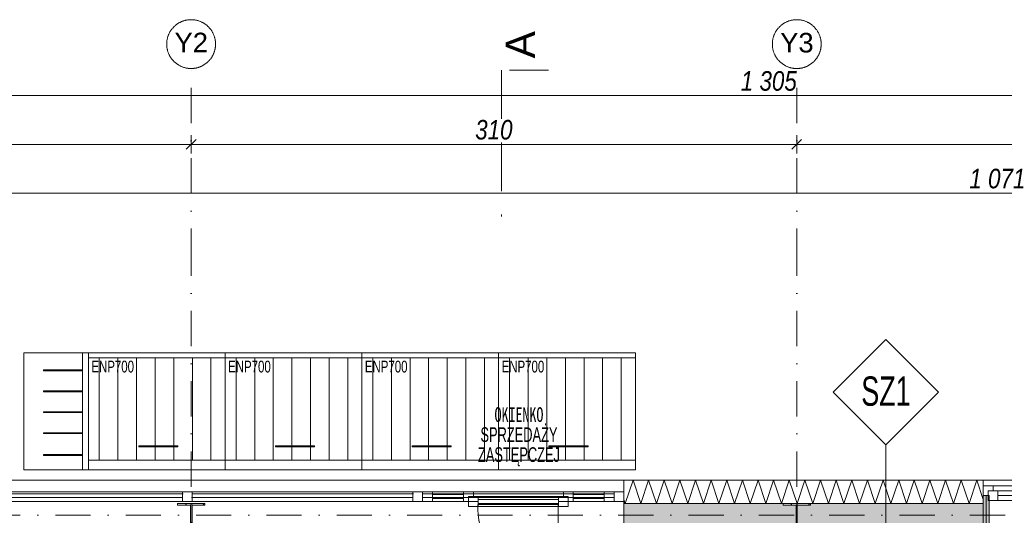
# Model space of a CAD drawing. Header units: millimetres. Extents: x -19278 to 18011, y -32369 to 41467.
# Tile 35 of 64: x -11369 to -6329, y 11756 to 14295. Entities that reach past the tile are written whole.
import ezdxf
from ezdxf.xclip import XClip

# ---------------------------------------------------------------- set-up
doc = ezdxf.new("R2010")
doc.units = ezdxf.units.MM
doc.header["$MEASUREMENT"] = 0
doc.header["$XCLIPFRAME"] = 0
for name, pattern in [('HIDDEN2', [4.7625, 3.175, -1.5875]), ('Kropki i Kreski', [360, 180, -90, 0, -90]), ('Przerywana', [370, 250, -120]), ('Wipeout_Contour', [1000, 0, -1000])]:
    doc.linetypes.add(name, pattern=pattern)
for name, color, linetype in [('2D - Rysunki i Obrazki', 7, 'Continuous'), ('PT.A.01_1_! konstrukcja stalowa', 7, 'Continuous'), ('PT.A.01_1_Okna ArchiCADa', 7, 'Continuous'), ('PT.A.01_1_Ściany zewnętrzne', 7, 'Continuous')]:
    doc.layers.add(name, color=color, linetype=linetype)
for name, color, linetype, lineweight, true_color in [('PT.A.01_1_! konstrukcja stalowa_Nr_pióra__28_Nr_pióra__10', 7, 'Continuous', 18, 0xa80f02), ('PT.A.01_1_0_Nr_pióra__70_Nr_pióra__3', 7, 'Continuous', 18, 0x00bfbf), ('PT.A.01_1_Okna ArchiCADa_Nr_pióra__23_Nr_pióra__24', 7, 'Continuous', 18, 0xff6600), ('PT.A.01_1_Okna ArchiCADa_Nr_pióra__3_Nr_pióra__24', 7, 'Continuous', 18, 0xff6600), ('PT.A.01_1_Okna ArchiCADa_Nr_pióra__43_Nr_pióra__24', 7, 'Continuous', 18, 0xff6600), ('PT.A.01_1_Okna ArchiCADa_Nr_pióra__87_Nr_pióra__14', 7, 'Continuous', 18, 0x6a6a6a), ('PT.A.01_1_Przekroje_Nr_pióra__5_Nr_pióra__17', 7, 'Continuous', 18, 0x40a5ff), ('PT.A.01_1_Wnętrze - umeblowanie_Nr_pióra__146_Nr_pióra__6', 7, 'Continuous', 18, 0x5eaeff), ('PT.A.01_1_Ściany zewnętrzne_Nr_pióra__174_Nr_pióra__22', 7, 'Continuous', 18, 0xe105fa)]:
    doc.layers.add(name, color=color, linetype=linetype, lineweight=lineweight, true_color=true_color)
for name, color, linetype, lineweight in [('PT.A.01_1_MEBLE PKN_Nr_pióra__38_Nr_pióra__30', 30, 'Continuous', 18), ('PT.A.01_1_Okna ArchiCADa_Nr_pióra__254', 254, 'Continuous', 18), ('PT.A.01_1_Okna ArchiCADa_Nr_pióra__41_Nr_pióra__7', 7, 'Continuous', 18), ('PT.A.01_1_Osie_Nr_pióra__101_Nr_pióra__252', 252, 'Continuous', 18), ('PT.A.01_1_Rzuty - ogródek_Nr_pióra__41_Nr_pióra__7', 7, 'Continuous', 18), ('PT.A.01_1_Wnętrze - umeblowanie_Nr_pióra__60_Nr_pióra__230', 230, 'Continuous', 18), ('PT.A.01_1_Wnętrze - umeblowanie_Nr_pióra__7_Nr_pióra__7', 7, 'Continuous', 18), ('PT.A.01_1_Wymiarowanie_Nr_pióra__40_Nr_pióra__7', 7, 'Continuous', 18), ('PT.A.01_1_Ściany zewnętrzne_Nr_pióra__1_Nr_pióra__7', 7, 'Continuous', 18), ('PT.A.01_1_Ściany zewnętrzne_Nr_pióra__41_Nr_pióra__7', 7, 'Continuous', 18)]:
    doc.layers.add(name, color=color, linetype=linetype, lineweight=lineweight)
doc.styles.add('GENERATED_STYLE_1', font='txt')
doc.styles.add('GENERATED_STYLE_4', font='txt')
doc.styles.add('GENERATED_STYLE_5', font='txt')
doc.styles.add('GENERATED_STYLE_6', font='txt')
pattern_1 = [(56.608404, (-189831.09, 691936.45), (-93.929467, 61.915307), []), (56.608404, (-189862.4, 691957.09), (-93.929467, 61.915307), [])]

# ---------------------------------------------------------------- blocks, each defined once
blk = doc.blocks.new('Rysunek_1_1', base_point=(2114.4, 3072.6))
at = {"layer": 'PT.A.01_1_! konstrukcja stalowa', "linetype": 'Continuous', "lineweight": 0, "true_color": 0x000000}
h = blk.add_hatch(dxfattribs=at)
h.set_pattern_fill('Stal_0001', color=18, style=0, pattern_type=2)
h.set_pattern_definition(pattern_1)
h.paths.add_polyline_path([(-7461.3, 11706), (-7461.3, 11697.5), (-7321.3, 11697.5), (-7321.3, 11706), (-7388.5, 11706), (-7388.5, 11809), (-7321.3, 11809), (-7321.3, 11817.5), (-7461.3, 11817.5), (-7461.3, 11809), (-7394, 11809), (-7394, 11706)])
at = {"layer": 'PT.A.01_1_Wnętrze - umeblowanie_Nr_pióra__146_Nr_pióra__6', "linetype": 'Continuous'}
h = blk.add_hatch(dxfattribs=at)
h.set_pattern_fill('ANSI31_0001', color=256, style=0, pattern_type=2)
h.set_pattern_definition([(90, (255452.83, 116031.6), (-95.25, 0), [])])
h.paths.add_polyline_path([(-11017.6, 12561.3), (-11017.6, 12038.3), (-10317.6, 12038.3), (-10317.6, 12561.3)])
h = blk.add_hatch(dxfattribs=at)
h.set_pattern_fill('ANSI31_0001', color=256, style=0, pattern_type=2)
h.set_pattern_definition([(90, (256152.83, 116031.6), (-95.25, 0), [])])
h.paths.add_polyline_path([(-10317.6, 12561.3), (-10317.6, 12038.3), (-9617.6, 12038.3), (-9617.6, 12561.3)])
h = blk.add_hatch(dxfattribs=at)
h.set_pattern_fill('ANSI31_0001', color=256, style=0, pattern_type=2)
h.set_pattern_definition([(90, (256852.83, 116031.6), (-95.25, 0), [])])
h.paths.add_polyline_path([(-9617.6, 12561.3), (-9617.6, 12038.3), (-8917.6, 12038.3), (-8917.6, 12561.3)])
h = blk.add_hatch(dxfattribs=at)
h.set_pattern_fill('ANSI31_0001', color=256, style=0, pattern_type=2)
h.set_pattern_definition([(90, (257552.83, 116031.6), (-95.25, 0), [])])
h.paths.add_polyline_path([(-8917.6, 12561.3), (-8917.6, 12038.3), (-8217.6, 12038.3), (-8217.6, 12561.3)])
at = {"layer": 'PT.A.01_1_Ściany zewnętrzne', "linetype": 'Continuous', "lineweight": 0, "true_color": 0xffffff}
for points in [[(-6436.4, 11857), (-6436.4, 11632), (-6421.4, 11632), (-6421.4, 11857)], [(-6436.4, 11617), (-6406.4, 11617), (-6406.4, 11857), (-6421.4, 11857), (-6421.4, 11632), (-6436.4, 11632)], [(-8276.4, 11697), (-7316.4, 11697), (-7316.4, 11817), (-7321.3, 11817), (-7321.3, 11809), (-7388.5, 11809), (-7388.5, 11706), (-7321.3, 11706), (-7321.3, 11697.5), (-7461.3, 11697.5), (-7461.3, 11706), (-7394, 11706), (-7394, 11809), (-7461.3, 11809), (-7461.3, 11817), (-8276.4, 11817)], [(-7316.4, 11697), (-7256.4, 11697), (-7256.4, 11817), (-7316.4, 11817)], [(-7256.4, 11697), (-6436.4, 11697), (-6436.4, 11817), (-7256.4, 11817)]]:
    blk.add_hatch(color=7, dxfattribs=at).paths.add_polyline_path(points)
at = {"layer": 'PT.A.01_1_! konstrukcja stalowa_Nr_pióra__28_Nr_pióra__10', "linetype": 'Continuous'}
for p, q in [((-7321.3, 11817.5), (-7461.3, 11817.5)), ((-7461.3, 11817.5), (-7461.3, 11809)), ((-7461.3, 11809), (-7394, 11809)), ((-7394, 11809), (-7394, 11706)), ((-7388.5, 11706), (-7388.5, 11809)), ((-7388.5, 11809), (-7321.3, 11809)), ((-7321.3, 11809), (-7321.3, 11817.5))]:
    blk.add_line(p, q, dxfattribs=at)
at = {"layer": 'PT.A.01_1_0_Nr_pióra__70_Nr_pióra__3', "linetype": 'Continuous'}
for p, q in [((-6934.9, 12656.6), (-7204.7, 12386.8)), ((-6665.1, 12386.8), (-6934.9, 12656.6)), ((-7204.7, 12386.8), (-6934.9, 12117)), ((-6934.9, 12117), (-6665.1, 12386.8)), ((-6934.9, 11617), (-6934.9, 12117))]:
    blk.add_line(p, q, dxfattribs=at)
at = {"layer": 'PT.A.01_1_Okna ArchiCADa_Nr_pióra__23_Nr_pióra__24', "linetype": 'Continuous'}
for p, q in [((-6436.4, 11907), (-6386.4, 11907)), ((-6386.4, 11907), (-6386.4, 11882)), ((-9256.4, 11877), (-9306.4, 11877)), ((-9256.4, 11827), (-9256.4, 11877)), ((-9071.9, 11877), (-9096.9, 11877)), ((-9096.9, 11877), (-9096.9, 11827)), ((-9046.9, 11877), (-9071.9, 11877)), ((-9071.9, 11827), (-9071.9, 11852)), ((-9071.9, 11852), (-9046.9, 11852)), ((-9021.9, 11852), (-9071.9, 11852)), ((-9071.9, 11852), (-9071.9, 11802)), ((-9046.9, 11852), (-9046.9, 11877)), ((-9021.9, 11802), (-9021.9, 11852)), ((-8610.9, 11852), (-9021.9, 11852)), ((-8560.9, 11852), (-8610.9, 11852)), ((-8610.9, 11852), (-8610.9, 11802)), ((-8560.9, 11877), (-8585.9, 11877)), ((-8585.9, 11877), (-8585.9, 11852)), ((-8585.9, 11852), (-8560.9, 11852)), ((-8535.9, 11877), (-8560.9, 11877)), ((-8560.9, 11852), (-8560.9, 11827)), ((-8560.9, 11802), (-8560.9, 11852)), ((-8535.9, 11827), (-8535.9, 11877)), ((-8326.4, 11877), (-8376.4, 11877)), ((-8376.4, 11877), (-8376.4, 11827)), ((-6411.4, 11857), (-6436.4, 11857)), ((-6386.4, 11882), (-6411.4, 11882)), ((-6411.4, 11882), (-6411.4, 11857)), ((-6411.4, 11882), (-6361.4, 11882)), ((-6411.4, 11832), (-6411.4, 11882)), ((-6361.4, 11882), (-6361.4, 11832)), ((-6361.4, 11882), (-5611.4, 11882)), ((-5611.4, 11857), (-6361.4, 11857)), ((-9306.4, 11827), (-9256.4, 11827)), ((-9096.9, 11827), (-9071.9, 11827)), ((-9071.9, 11802), (-9021.9, 11802)), ((-9021.9, 11827), (-8610.9, 11827)), ((-9021.9, 11802), (-8610.9, 11802)), ((-8610.9, 11802), (-8560.9, 11802)), ((-8560.9, 11827), (-8535.9, 11827)), ((-8376.4, 11827), (-8326.4, 11827)), ((-6361.4, 11832), (-6411.4, 11832)), ((-5611.4, 11832), (-6361.4, 11832))]:
    blk.add_line(p, q, dxfattribs=at)
at = {"layer": 'PT.A.01_1_Okna ArchiCADa_Nr_pióra__3_Nr_pióra__24', "linetype": 'Continuous'}
for p, q in [((-10486.4, 11937), (-11716.4, 11937)), ((-9306.4, 11937), (-10536.4, 11937)), ((-8276.4, 11937), (-9356.4, 11937)), ((-9306.4, 11937), (-8326.4, 11937)), ((-8326.4, 11937), (-9306.4, 11937)), ((-5536.4, 11937), (-6436.4, 11937)), ((-6386.4, 11907), (-5586.4, 11907)), ((-10486.4, 11877), (-11716.4, 11877)), ((-10536.4, 11827), (-10536.4, 11877)), ((-10536.4, 11877), (-10486.4, 11877)), ((-9306.4, 11877), (-10536.4, 11877)), ((-10536.4, 11827), (-10536.4, 11877)), ((-10536.4, 11877), (-10486.4, 11877)), ((-10486.4, 11877), (-10486.4, 11827)), ((-10486.4, 11877), (-10486.4, 11827)), ((-9356.4, 11827), (-9356.4, 11877)), ((-9356.4, 11877), (-9306.4, 11877)), ((-8276.4, 11877), (-9356.4, 11877)), ((-9356.4, 11827), (-9356.4, 11877)), ((-9356.4, 11877), (-9306.4, 11877)), ((-9306.4, 11877), (-9306.4, 11827)), ((-8326.4, 11877), (-9306.4, 11877)), ((-9306.4, 11827), (-9306.4, 11877)), ((-9306.4, 11877), (-9256.4, 11877)), ((-9306.4, 11877), (-9306.4, 11827)), ((-9096.9, 11877), (-9256.4, 11877)), ((-9256.4, 11877), (-9256.4, 11827)), ((-9256.4, 11877), (-9256.4, 11827)), ((-9256.4, 11852), (-9096.9, 11852)), ((-8585.9, 11877), (-9046.9, 11877)), ((-8376.4, 11877), (-8535.9, 11877)), ((-8535.9, 11852), (-8376.4, 11852)), ((-8376.4, 11827), (-8376.4, 11877)), ((-8376.4, 11877), (-8326.4, 11877)), ((-8376.4, 11827), (-8376.4, 11877)), ((-8376.4, 11877), (-8326.4, 11877)), ((-8326.4, 11877), (-8326.4, 11827)), ((-8326.4, 11827), (-8326.4, 11877)), ((-8326.4, 11877), (-8276.4, 11877)), ((-8326.4, 11877), (-8326.4, 11827)), ((-8276.4, 11877), (-8276.4, 11827)), ((-10486.4, 11827), (-11716.4, 11827)), ((-10486.4, 11827), (-10536.4, 11827)), ((-9306.4, 11827), (-10536.4, 11827)), ((-10486.4, 11827), (-10536.4, 11827)), ((-9306.4, 11827), (-9356.4, 11827)), ((-8276.4, 11827), (-9356.4, 11827)), ((-9306.4, 11827), (-9356.4, 11827)), ((-8326.4, 11827), (-9306.4, 11827)), ((-9256.4, 11827), (-9306.4, 11827)), ((-9256.4, 11827), (-9096.9, 11827)), ((-9021.9, 11802), (-8610.9, 11802)), ((-8535.9, 11827), (-8376.4, 11827)), ((-8326.4, 11827), (-8376.4, 11827)), ((-8326.4, 11827), (-8376.4, 11827)), ((-8276.4, 11827), (-8326.4, 11827)), ((-5611.4, 11832), (-6361.4, 11832))]:
    blk.add_line(p, q, dxfattribs=at)
at = {"layer": 'PT.A.01_1_Okna ArchiCADa_Nr_pióra__41_Nr_pióra__7', "linetype": 'Continuous'}
for p, q in [((-6436.4, 11907), (-6436.4, 11857)), ((-10536.4, 11877), (-10536.4, 11827)), ((-10486.4, 11877), (-10486.4, 11827)), ((-9356.4, 11877), (-9356.4, 11827)), ((-9306.4, 11877), (-9306.4, 11827)), ((-9306.4, 11877), (-9306.4, 11827)), ((-9306.4, 11877), (-9306.4, 11827)), ((-8326.4, 11877), (-8326.4, 11827)), ((-8326.4, 11877), (-8326.4, 11827)), ((-8326.4, 11877), (-8326.4, 11827)), ((-8276.4, 11877), (-8276.4, 11827))]:
    blk.add_line(p, q, dxfattribs=at)
at = {"layer": 'PT.A.01_1_Okna ArchiCADa_Nr_pióra__43_Nr_pióra__24', "linetype": 'Continuous'}
for p, q in [((-10536.4, 11867), (-11666.4, 11867)), ((-9356.4, 11867), (-10486.4, 11867)), ((-8326.4, 11867), (-9306.4, 11867)), ((-8376.4, 11867), (-9256.4, 11867)), ((-8376.4, 11867), (-9256.4, 11867))]:
    blk.add_line(p, q, dxfattribs=at)
at = {"layer": 'PT.A.01_1_Osie_Nr_pióra__101_Nr_pióra__252', "linetype": 'Kropki i Kreski'}
for p, q in [((-10491.4, 13044.6), (-10491.4, 14044.6)), ((-7391.4, 13044.6), (-7391.4, 14044.6)), ((-7391.4, 379.6), (-7391.4, 13044.6))]:
    blk.add_line(p, q, dxfattribs=at)
at = {"layer": 'PT.A.01_1_Osie_Nr_pióra__101_Nr_pióra__252', "linetype": 'Continuous'}
for p, q in [((-10491.4, 13044.6), (-10491.3, 13044.6)), ((-10491.4, 13044.6), (-10491.3, 13044.6)), ((-7391.4, 13044.6), (-7391.3, 13044.6)), ((-7391.4, 13044.6), (-7391.3, 13044.6))]:
    blk.add_line(p, q, dxfattribs=at)
for centre in [(-10491.4, 14169.6), (-7391.4, 14169.6)]:
    blk.add_circle(centre, 125, dxfattribs=at)
at = {"layer": 'PT.A.01_1_Przekroje_Nr_pióra__5_Nr_pióra__17', "linetype": 'Przerywana'}
blk.add_line((-8902.1, 14036.4), (-8902.1, 13286.4), dxfattribs=at)
at = {"layer": 'PT.A.01_1_Przekroje_Nr_pióra__5_Nr_pióra__17', "linetype": 'Continuous'}
blk.add_line((-8862.1, 14036.4), (-8662.1, 14036.4), dxfattribs=at)
at = {"layer": 'PT.A.01_1_Wnętrze - umeblowanie_Nr_pióra__146_Nr_pióra__6', "linetype": 'Continuous'}
for p, q in [((-10317.6, 12562), (-11017.6, 12562)), ((-9617.6, 12562), (-10317.6, 12562)), ((-8917.6, 12562), (-9617.6, 12562)), ((-8217.6, 12562), (-8917.6, 12562)), ((-10317.6, 12039), (-11017.6, 12039)), ((-9617.6, 12039), (-10317.6, 12039)), ((-8917.6, 12039), (-9617.6, 12039)), ((-8217.6, 12039), (-8917.6, 12039))]:
    blk.add_line(p, q, dxfattribs=at)
at = {"layer": 'PT.A.01_1_Wnętrze - umeblowanie_Nr_pióra__146_Nr_pióra__6', "linetype": 'Continuous', "flags": 128}
blk.add_lwpolyline([(-11047.6, 11989), (-11347.6, 11989), (-11347.6, 12589), (-11047.6, 12589)], dxfattribs=at)
for points in [[(-11017.6, 12589), (-11047.6, 12589), (-11047.6, 11989), (-11017.6, 11989)], [(-10317.6, 12589), (-11017.6, 12589), (-11017.6, 11989), (-10317.6, 11989)], [(-9617.6, 12589), (-10317.6, 12589), (-10317.6, 11989), (-9617.6, 11989)], [(-8917.6, 12589), (-9617.6, 12589), (-9617.6, 11989), (-8917.6, 11989)], [(-8217.6, 12589), (-8917.6, 12589), (-8917.6, 11989), (-8217.6, 11989)], [(-11247.6, 12501.9), (-11047.6, 12501.9), (-11047.6, 12496.9), (-11247.6, 12496.9)], [(-11247.6, 12394.4), (-11047.6, 12394.4), (-11047.6, 12389.4), (-11247.6, 12389.4)], [(-11247.6, 12287), (-11047.6, 12287), (-11047.6, 12282), (-11247.6, 12282)], [(-11247.6, 12179.5), (-11047.6, 12179.5), (-11047.6, 12174.5), (-11247.6, 12174.5)], [(-10559.6, 12111.7), (-10759.6, 12111.7), (-10759.6, 12106.7), (-10559.6, 12106.7)], [(-9859.6, 12111.7), (-10059.6, 12111.7), (-10059.6, 12106.7), (-9859.6, 12106.7)], [(-9159.6, 12111.7), (-9359.6, 12111.7), (-9359.6, 12106.7), (-9159.6, 12106.7)], [(-8459.6, 12111.7), (-8659.6, 12111.7), (-8659.6, 12106.7), (-8459.6, 12106.7)], [(-11247.6, 12067.3), (-11047.6, 12067.3), (-11047.6, 12062.3), (-11247.6, 12062.3)]]:
    blk.add_lwpolyline(points, close=True, dxfattribs=at)
at = {"layer": 'PT.A.01_1_Wymiarowanie_Nr_pióra__40_Nr_pióra__7', "linetype": 'Continuous'}
for p, q in [((-14056.4, 13906.2), (-1011.4, 13906.2)), ((-10466.4, 13681.2), (-10516.4, 13631.2)), ((-10466.4, 13681.2), (-10516.4, 13631.2)), ((-10491.4, 13609.3), (-10491.4, 13703)), ((-7366.4, 13681.2), (-7416.4, 13631.2)), ((-7366.4, 13681.2), (-7416.4, 13631.2)), ((-7391.4, 13609.3), (-7391.4, 13703.1)), ((-13876.4, 13656.2), (-10491.4, 13656.2)), ((-10491.4, 13656.2), (-7391.4, 13656.2)), ((-10491.4, 13656.2), (-7391.4, 13656.2)), ((-10491.4, 13656.2), (-7391.4, 13656.2)), ((-7391.4, 13656.2), (-4291.4, 13656.2)), ((-7391.4, 13656.2), (-4291.4, 13656.2)), ((-11716.4, 13406.2), (-1011.3, 13406.2)), ((-11716.4, 13406.2), (-1011.3, 13406.2))]:
    blk.add_line(p, q, dxfattribs=at)
at = {"layer": 'PT.A.01_1_Ściany zewnętrzne_Nr_pióra__174_Nr_pióra__22', "linetype": 'Continuous'}
for p, q in [((-8269.6, 11817), (-8229.6, 11937)), ((-8229.6, 11937), (-8189.6, 11817)), ((-8189.6, 11817), (-8149.6, 11937)), ((-8149.6, 11937), (-8109.6, 11817)), ((-8109.6, 11817), (-8069.6, 11937)), ((-8069.6, 11937), (-8029.6, 11817)), ((-8029.6, 11817), (-7989.6, 11937)), ((-7989.6, 11937), (-7949.6, 11817)), ((-7949.6, 11817), (-7909.6, 11937)), ((-7909.6, 11937), (-7869.6, 11817)), ((-7869.6, 11817), (-7829.6, 11937)), ((-7829.6, 11937), (-7789.6, 11817)), ((-7789.6, 11817), (-7749.6, 11937)), ((-7749.6, 11937), (-7709.6, 11817)), ((-7709.6, 11817), (-7669.6, 11937)), ((-7669.6, 11937), (-7629.6, 11817)), ((-7629.6, 11817), (-7589.6, 11937)), ((-7589.6, 11937), (-7549.6, 11817)), ((-7549.6, 11817), (-7509.6, 11937)), ((-7509.6, 11937), (-7469.6, 11817)), ((-7469.6, 11817), (-7429.6, 11937)), ((-7429.6, 11937), (-7389.8, 11817.5)), ((-7389.4, 11817.5), (-7349.6, 11937)), ((-7349.6, 11937), (-7309.6, 11817)), ((-7309.6, 11817), (-7269.6, 11937)), ((-7269.6, 11937), (-7229.6, 11817)), ((-7229.6, 11817), (-7189.6, 11937)), ((-7189.6, 11937), (-7149.6, 11817)), ((-7149.6, 11817), (-7109.6, 11937)), ((-7109.6, 11937), (-7069.6, 11817)), ((-7069.6, 11817), (-7029.6, 11937)), ((-7029.6, 11937), (-6989.6, 11817)), ((-6989.6, 11817), (-6949.6, 11937)), ((-6949.6, 11937), (-6909.6, 11817)), ((-6909.6, 11817), (-6869.6, 11937)), ((-6869.6, 11937), (-6829.6, 11817)), ((-6829.6, 11817), (-6789.6, 11937)), ((-6789.6, 11937), (-6749.6, 11817)), ((-6749.6, 11817), (-6709.6, 11937)), ((-6709.6, 11937), (-6669.6, 11817)), ((-6669.6, 11817), (-6629.6, 11937)), ((-6629.6, 11937), (-6589.6, 11817)), ((-6589.6, 11817), (-6549.6, 11937)), ((-6549.6, 11937), (-6509.6, 11817)), ((-6509.6, 11817), (-6469.6, 11937)), ((-6469.6, 11937), (-6436.4, 11837.4)), ((-8276.4, 11837.3), (-8269.6, 11817))]:
    blk.add_line(p, q, dxfattribs=at)
at = {"layer": 'PT.A.01_1_Ściany zewnętrzne_Nr_pióra__1_Nr_pióra__7', "linetype": 'Continuous'}
for p, q in [((-6436.4, 11857), (-6421.4, 11857)), ((-6421.4, 11857), (-6406.4, 11857)), ((-6406.4, 11857), (-6406.4, 11617)), ((-8306.4, 11827), (-8306.4, 11617)), ((-8291.4, 11827), (-8306.4, 11827)), ((-8276.4, 11827), (-8291.4, 11827))]:
    blk.add_line(p, q, dxfattribs=at)
at = {"layer": 'PT.A.01_1_Ściany zewnętrzne_Nr_pióra__41_Nr_pióra__7', "linetype": 'Continuous'}
for p, q in [((-8276.4, 11937), (-8276.4, 11877)), ((-6436.4, 11937), (-6436.4, 11907)), ((-6436.4, 11907), (-6436.4, 11857)), ((-8276.4, 11877), (-8276.4, 11827)), ((-6436.4, 11647), (-6436.4, 11857)), ((-6421.4, 11632), (-6421.4, 11857)), ((-8291.4, 11632), (-8291.4, 11827)), ((-8276.4, 11647), (-8276.4, 11827)), ((-7461.3, 11817), (-8276.4, 11817)), ((-7316.4, 11817), (-7321.3, 11817)), ((-7256.4, 11817), (-7316.4, 11817)), ((-6436.4, 11817), (-7256.4, 11817))]:
    blk.add_line(p, q, dxfattribs=at)
at = {"layer": 'PT.A.01_1_Ściany zewnętrzne_Nr_pióra__41_Nr_pióra__7', "linetype": 'Continuous', "flags": 128}
blk.add_lwpolyline([(-6436.4, 11937), (-8276.4, 11937)], dxfattribs=at)
at = {"layer": 'PT.A.01_1_0_Nr_pióra__70_Nr_pióra__3', "linetype": 'Continuous', "insert": (-6934.9, 12467.4), "char_height": 150, "attachment_point": 2, "rotation": 0.0001, "style": 'GENERATED_STYLE_5'}
blk.add_mtext('\\A1;{\\W0.800000x;\\pt0,70000;\\fArial Narrow|b0|i0|c238|p34;SZ1 }', dxfattribs=at)
at = {"layer": 'PT.A.01_1_Osie_Nr_pióra__101_Nr_pióra__252', "linetype": 'Continuous', "char_height": 100, "attachment_point": 4, "style": 'GENERATED_STYLE_4'}
for s, insert in [('\\A1;{\\fArial|b0|i0|c238|p38;Y2}', (-10576.2, 14177.8)), ('\\A1;{\\fArial|b0|i0|c238|p38;Y3}', (-7476, 14176.1))]:
    blk.add_mtext(s, dxfattribs=dict(at, insert=insert))
at = {"layer": 'PT.A.01_1_Przekroje_Nr_pióra__5_Nr_pióra__17', "linetype": 'Continuous', "insert": (-8731.4, 14096.4), "char_height": 150, "attachment_point": 7, "rotation": 90, "style": 'GENERATED_STYLE_4'}
blk.add_mtext('\\A1;{\\fArial|b0|i0|c238|p38;A}', dxfattribs=at)
at = {"layer": 'PT.A.01_1_Wnętrze - umeblowanie_Nr_pióra__60_Nr_pióra__230', "linetype": 'Continuous', "char_height": 60, "attachment_point": 5, "style": 'GENERATED_STYLE_4'}
for insert in [(-10893, 12517.5), (-10193, 12517.5), (-9493, 12517.5), (-8793, 12517.5)]:
    blk.add_mtext('\\A1;{\\W0.700000x;\\fArial|b0|i0|c238|p38;ENP700}', dxfattribs=dict(at, insert=insert))
at = {"layer": 'PT.A.01_1_Wnętrze - umeblowanie_Nr_pióra__7_Nr_pióra__7', "linetype": 'Continuous', "insert": (-8813.3, 12006.9), "char_height": 75, "width": 419.54, "attachment_point": 8, "line_spacing_factor": 0.819837, "style": 'GENERATED_STYLE_1'}
blk.add_mtext('\\A1;{\\W0.700000x;\\fMS Gothic|b0|i0|c238|p49;OKIENKO \\fMS Gothic|b0|i0|c238|p49;SPRZEDAŻY \\fMS Gothic|b0|i0|c238|p49;ZASTĘPCZEJ}', dxfattribs=at)
at = {"layer": 'PT.A.01_1_Wymiarowanie_Nr_pióra__40_Nr_pióra__7', "linetype": 'Continuous', "char_height": 100, "attachment_point": 7, "rotation": 0.0001, "style": 'GENERATED_STYLE_6'}
for s, insert in [('\\A1;{\\fArial Narrow|b0|i1|c238|p34;1\xa0305}', (-7677.9, 13929.6)), ('\\A1;{\\fArial Narrow|b0|i1|c238|p34;310}', (-9037.4, 13679.6)), ('\\A1;{\\fArial Narrow|b0|i1|c238|p34;1\xa0071}', (-6507.9, 13429.6))]:
    blk.add_mtext(s, dxfattribs=dict(at, insert=insert))
at = {"color": 254, "linetype": 'Wipeout_Contour', "lineweight": 0, "ltscale": 65142.376695}
blk.add_wipeout([(-11716.3, 11877), (-10486.4, 11877), (-10486.4, 11937), (-11716.3, 11937)], dxfattribs=at).dxf.layer = 'PT.A.01_1_Okna ArchiCADa'
at = {"color": 254, "linetype": 'Wipeout_Contour', "lineweight": 0, "ltscale": 64603.538131}
blk.add_wipeout([(-11716.3, 11827), (-11716.3, 11617), (-10486.4, 11617), (-10486.4, 11827)], dxfattribs=at).dxf.layer = 'PT.A.01_1_Okna ArchiCADa'
at = {"layer": 'PT.A.01_1_Okna ArchiCADa_Nr_pióra__254', "linetype": 'Wipeout_Contour'}
for p, q in [((-10486.4, 11937), (-11716.3, 11937)), ((-10486.4, 11877), (-10486.4, 11937)), ((-11716.3, 11877), (-10486.4, 11877)), ((-10486.4, 11827), (-11716.3, 11827)), ((-10486.4, 11617), (-10486.4, 11827))]:
    blk.add_line(p, q, dxfattribs=at)
at = {"layer": 'PT.A.01_1_Okna ArchiCADa_Nr_pióra__87_Nr_pióra__14', "linetype": 'Continuous'}
blk.add_line((-10486.4, 11937), (-11716.3, 11937), dxfattribs=at)
at = {"color": 254, "linetype": 'Wipeout_Contour', "lineweight": 0, "ltscale": 64977.70364}
blk.add_wipeout([(-11666.4, 11877), (-11666.4, 11827), (-10536.4, 11827), (-10536.4, 11877)], dxfattribs=at).dxf.layer = 'PT.A.01_1_Okna ArchiCADa'
at = {"layer": 'PT.A.01_1_Okna ArchiCADa_Nr_pióra__254', "linetype": 'Wipeout_Contour'}
for p, q in [((-10536.4, 11877), (-11666.4, 11877)), ((-10536.4, 11827), (-10536.4, 11877)), ((-11666.4, 11827), (-10536.4, 11827))]:
    blk.add_line(p, q, dxfattribs=at)
at = {"color": 254, "linetype": 'Wipeout_Contour', "lineweight": 0, "ltscale": 64992.27439}
blk.add_wipeout([(-10536.4, 11867), (-11666.4, 11867), (-11666.4, 11847), (-10536.4, 11847)], dxfattribs=at).dxf.layer = 'PT.A.01_1_Okna ArchiCADa'
at = {"layer": 'PT.A.01_1_Okna ArchiCADa_Nr_pióra__254', "linetype": 'Wipeout_Contour'}
for p, q in [((-10536.4, 11867), (-11666.4, 11867)), ((-11666.4, 11847), (-10536.4, 11847)), ((-10536.4, 11847), (-10536.4, 11867))]:
    blk.add_line(p, q, dxfattribs=at)
at = {"layer": 'PT.A.01_1_Okna ArchiCADa_Nr_pióra__3_Nr_pióra__24', "linetype": 'Continuous'}
for p, q in [((-11666.4, 11877), (-10536.4, 11877)), ((-10536.4, 11827), (-10536.4, 11877)), ((-10536.4, 11877), (-10486.4, 11877)), ((-11666.4, 11827), (-10536.4, 11827)), ((-10486.4, 11827), (-10536.4, 11827))]:
    blk.add_line(p, q, dxfattribs=at)
at = {"layer": 'PT.A.01_1_Okna ArchiCADa_Nr_pióra__43_Nr_pióra__24', "linetype": 'Continuous'}
for p, q in [((-11666.4, 11867), (-10536.4, 11867)), ((-10536.4, 11847), (-11666.4, 11847))]:
    blk.add_line(p, q, dxfattribs=at)
at = {"color": 254, "linetype": 'Wipeout_Contour', "lineweight": 0, "ltscale": 63531.635771}
blk.add_wipeout([(-10536.4, 11877), (-10486.4, 11877), (-10486.4, 11937), (-10536.4, 11937)], dxfattribs=at).dxf.layer = 'PT.A.01_1_Okna ArchiCADa'
at = {"color": 254, "linetype": 'Wipeout_Contour', "lineweight": 0, "ltscale": 62979.357651}
blk.add_wipeout([(-10536.4, 11827), (-10536.4, 11617), (-10486.4, 11617), (-10486.4, 11827)], dxfattribs=at).dxf.layer = 'PT.A.01_1_Okna ArchiCADa'
at = {"layer": 'PT.A.01_1_! konstrukcja stalowa_Nr_pióra__28_Nr_pióra__10', "linetype": 'Continuous'}
blk.add_line((-10561.3, 11817.5), (-10561.3, 11809), dxfattribs=at)
at = {"layer": 'PT.A.01_1_Okna ArchiCADa_Nr_pióra__254', "linetype": 'Wipeout_Contour'}
for p, q in [((-10486.4, 11937), (-10536.4, 11937)), ((-10536.4, 11937), (-10536.4, 11877)), ((-10486.4, 11877), (-10486.4, 11937)), ((-10536.4, 11877), (-10486.4, 11877)), ((-10536.4, 11877), (-10536.4, 11827)), ((-10536.4, 11827), (-10536.4, 11877)), ((-10536.4, 11877), (-10536.4, 11877)), ((-10536.4, 11847), (-10536.4, 11867)), ((-10536.4, 11867), (-10536.4, 11867)), ((-10536.4, 11867), (-10536.4, 11847)), ((-10536.4, 11847), (-10536.4, 11847)), ((-10536.4, 11827), (-10536.4, 11617)), ((-10486.4, 11827), (-10536.4, 11827)), ((-10536.4, 11827), (-10536.4, 11827)), ((-10486.4, 11617), (-10486.4, 11827))]:
    blk.add_line(p, q, dxfattribs=at)
at = {"layer": 'PT.A.01_1_Okna ArchiCADa_Nr_pióra__3_Nr_pióra__24', "linetype": 'Continuous'}
for p, q in [((-10536.4, 11877), (-10536.4, 11877)), ((-10536.4, 11827), (-10536.4, 11877)), ((-10536.4, 11827), (-10536.4, 11827))]:
    blk.add_line(p, q, dxfattribs=at)
at = {"layer": 'PT.A.01_1_Okna ArchiCADa_Nr_pióra__43_Nr_pióra__24', "linetype": 'Continuous'}
for p, q in [((-10536.4, 11867), (-10536.4, 11867)), ((-10536.4, 11847), (-10536.4, 11847))]:
    blk.add_line(p, q, dxfattribs=at)
at = {"color": 254, "linetype": 'Wipeout_Contour', "lineweight": 0, "ltscale": 61957.669734}
blk.add_wipeout([(-9306.4, 11937), (-10486.4, 11937), (-10486.4, 11877), (-9306.4, 11877)], dxfattribs=at).dxf.layer = 'PT.A.01_1_Okna ArchiCADa'
at = {"color": 254, "linetype": 'Wipeout_Contour', "lineweight": 0, "ltscale": 61390.850229}
blk.add_wipeout([(-10486.4, 11617), (-9306.4, 11617), (-9306.4, 11827), (-10486.4, 11827)], dxfattribs=at).dxf.layer = 'PT.A.01_1_Okna ArchiCADa'
at = {"layer": 'PT.A.01_1_Okna ArchiCADa_Nr_pióra__254', "linetype": 'Wipeout_Contour'}
for p, q in [((-9306.4, 11937), (-10486.4, 11937)), ((-10486.4, 11937), (-10486.4, 11877)), ((-9306.4, 11877), (-9306.4, 11937)), ((-10486.4, 11877), (-9306.4, 11877)), ((-9306.4, 11827), (-10486.4, 11827)), ((-10486.4, 11827), (-10486.4, 11617)), ((-9306.4, 11617), (-9306.4, 11827))]:
    blk.add_line(p, q, dxfattribs=at)
at = {"layer": 'PT.A.01_1_Okna ArchiCADa_Nr_pióra__3_Nr_pióra__24', "linetype": 'Continuous'}
for p, q in [((-8326.4, 11937), (-9306.4, 11937)), ((-8326.4, 11877), (-9306.4, 11877)), ((-9306.4, 11827), (-9306.4, 11877)), ((-9306.4, 11877), (-9256.4, 11877)), ((-8326.4, 11827), (-9306.4, 11827)), ((-9256.4, 11827), (-9306.4, 11827))]:
    blk.add_line(p, q, dxfattribs=at)
at = {"layer": 'PT.A.01_1_Okna ArchiCADa_Nr_pióra__41_Nr_pióra__7', "linetype": 'Continuous'}
blk.add_line((-9306.4, 11877), (-9306.4, 11827), dxfattribs=at)
at = {"layer": 'PT.A.01_1_Okna ArchiCADa_Nr_pióra__87_Nr_pióra__14', "linetype": 'Continuous'}
for p, q in [((-10486.4, 11937), (-10536.4, 11937)), ((-9306.4, 11937), (-10486.4, 11937))]:
    blk.add_line(p, q, dxfattribs=at)
at = {"color": 254, "linetype": 'Wipeout_Contour', "lineweight": 0, "ltscale": 61850.454444}
blk.add_wipeout([(-10486.4, 11877), (-10486.4, 11827), (-9356.4, 11827), (-9356.4, 11877)], dxfattribs=at).dxf.layer = 'PT.A.01_1_Okna ArchiCADa'
at = {"layer": 'PT.A.01_1_! konstrukcja stalowa', "linetype": 'Continuous', "lineweight": 0, "true_color": 0x000000}
h = blk.add_hatch(dxfattribs=at)
h.set_pattern_fill('Stal_0001', color=18, style=0, pattern_type=2)
h.set_pattern_definition(pattern_1)
h.paths.add_polyline_path([(-10561.3, 11706), (-10561.3, 11697.5), (-10421.3, 11697.5), (-10421.3, 11706), (-10488.6, 11706), (-10488.6, 11809), (-10421.3, 11809), (-10421.3, 11817.5), (-10561.3, 11817.5), (-10561.3, 11809), (-10494.1, 11809), (-10494.1, 11706)])
at = {"layer": 'PT.A.01_1_! konstrukcja stalowa_Nr_pióra__28_Nr_pióra__10', "linetype": 'Continuous'}
for p, q in [((-10421.3, 11817.5), (-10561.3, 11817.5)), ((-10561.3, 11809), (-10494.1, 11809)), ((-10494.1, 11809), (-10494.1, 11706)), ((-10488.6, 11706), (-10488.6, 11809)), ((-10488.6, 11809), (-10421.3, 11809)), ((-10421.3, 11809), (-10421.3, 11817.5))]:
    blk.add_line(p, q, dxfattribs=at)
at = {"layer": 'PT.A.01_1_Okna ArchiCADa_Nr_pióra__254', "linetype": 'Wipeout_Contour'}
for p, q in [((-10486.4, 11877), (-10486.4, 11827)), ((-9356.4, 11877), (-10486.4, 11877)), ((-9356.4, 11827), (-9356.4, 11877)), ((-10486.4, 11827), (-9356.4, 11827))]:
    blk.add_line(p, q, dxfattribs=at)
at = {"color": 254, "linetype": 'Wipeout_Contour', "lineweight": 0, "ltscale": 61865.765268}
blk.add_wipeout([(-9356.4, 11867), (-10486.4, 11867), (-10486.4, 11847), (-9356.4, 11847)], dxfattribs=at).dxf.layer = 'PT.A.01_1_Okna ArchiCADa'
at = {"layer": 'PT.A.01_1_Okna ArchiCADa_Nr_pióra__254', "linetype": 'Wipeout_Contour'}
for p, q in [((-9356.4, 11867), (-10486.4, 11867)), ((-10486.4, 11867), (-10486.4, 11847)), ((-10486.4, 11847), (-9356.4, 11847)), ((-9356.4, 11847), (-9356.4, 11867))]:
    blk.add_line(p, q, dxfattribs=at)
at = {"layer": 'PT.A.01_1_Okna ArchiCADa_Nr_pióra__3_Nr_pióra__24', "linetype": 'Continuous'}
for p, q in [((-10536.4, 11877), (-10486.4, 11877)), ((-10486.4, 11877), (-9356.4, 11877)), ((-10486.4, 11877), (-10486.4, 11867)), ((-10486.4, 11847), (-10486.4, 11827)), ((-9356.4, 11867), (-9356.4, 11877)), ((-9356.4, 11877), (-9356.4, 11877)), ((-9356.4, 11827), (-9356.4, 11877)), ((-9356.4, 11877), (-9306.4, 11877)), ((-9356.4, 11827), (-9356.4, 11847)), ((-10486.4, 11827), (-10536.4, 11827)), ((-10486.4, 11827), (-9356.4, 11827)), ((-9356.4, 11827), (-9356.4, 11827)), ((-9306.4, 11827), (-9356.4, 11827))]:
    blk.add_line(p, q, dxfattribs=at)
at = {"layer": 'PT.A.01_1_Okna ArchiCADa_Nr_pióra__43_Nr_pióra__24', "linetype": 'Continuous'}
for p, q in [((-10486.4, 11847), (-10486.4, 11867)), ((-10486.4, 11867), (-9356.4, 11867)), ((-9356.4, 11847), (-10486.4, 11847)), ((-9356.4, 11867), (-9356.4, 11847))]:
    blk.add_line(p, q, dxfattribs=at)
at = {"layer": 'PT.A.01_1_Osie_Nr_pióra__101_Nr_pióra__252', "linetype": 'Kropki i Kreski'}
blk.add_line((-10491.4, 379.6), (-10491.4, 13044.6), dxfattribs=at)
at = {"color": 254, "linetype": 'Wipeout_Contour', "lineweight": 0, "ltscale": 60511.485572}
blk.add_wipeout([(-9356.4, 11877), (-9306.4, 11877), (-9306.4, 11937), (-9356.4, 11937)], dxfattribs=at).dxf.layer = 'PT.A.01_1_Okna ArchiCADa'
at = {"color": 254, "linetype": 'Wipeout_Contour', "lineweight": 0, "ltscale": 59931.304471}
blk.add_wipeout([(-9356.4, 11827), (-9356.4, 11617), (-9306.4, 11617), (-9306.4, 11827)], dxfattribs=at).dxf.layer = 'PT.A.01_1_Okna ArchiCADa'
at = {"layer": 'PT.A.01_1_Okna ArchiCADa_Nr_pióra__254', "linetype": 'Wipeout_Contour'}
for p, q in [((-9306.4, 11937), (-9356.4, 11937)), ((-9356.4, 11937), (-9356.4, 11877)), ((-9306.4, 11877), (-9306.4, 11937)), ((-9356.4, 11877), (-9306.4, 11877)), ((-9356.4, 11827), (-9356.4, 11617)), ((-9306.4, 11827), (-9356.4, 11827)), ((-9306.4, 11617), (-9306.4, 11827))]:
    blk.add_line(p, q, dxfattribs=at)
at = {"layer": 'PT.A.01_1_Okna ArchiCADa_Nr_pióra__3_Nr_pióra__24', "linetype": 'Continuous'}
blk.add_line((-9356.4, 11827), (-9356.4, 11877), dxfattribs=at)
at = {"color": 254, "linetype": 'Wipeout_Contour', "lineweight": 0, "ltscale": 59226.722024}
blk.add_wipeout([(-9306.4, 11877), (-8276.4, 11877), (-8276.4, 11937), (-9306.4, 11937)], dxfattribs=at).dxf.layer = 'PT.A.01_1_Okna ArchiCADa'
at = {"color": 254, "linetype": 'Wipeout_Contour', "lineweight": 0, "ltscale": 117606.502006}
blk.add_wipeout([(-9306.4, 11617), (-8276.4, 11617), (-8276.4, 11827), (-8560.9, 11827), (-8560.9, 11802), (-9071.9, 11802), (-9071.9, 11827), (-9306.4, 11827)], dxfattribs=at).dxf.layer = 'PT.A.01_1_Okna ArchiCADa'
at = {"layer": 'PT.A.01_1_Okna ArchiCADa_Nr_pióra__254', "linetype": 'Wipeout_Contour'}
for p, q in [((-8276.4, 11937), (-9306.4, 11937)), ((-9306.4, 11937), (-9306.4, 11877)), ((-8276.4, 11877), (-8276.4, 11937)), ((-9306.4, 11877), (-8276.4, 11877)), ((-9071.9, 11827), (-9306.4, 11827)), ((-9306.4, 11827), (-9306.4, 11617)), ((-9071.9, 11802), (-9071.9, 11827)), ((-8560.9, 11802), (-9071.9, 11802)), ((-8276.4, 11827), (-8560.9, 11827)), ((-8560.9, 11827), (-8560.9, 11802)), ((-8276.4, 11617), (-8276.4, 11827))]:
    blk.add_line(p, q, dxfattribs=at)
at = {"layer": 'PT.A.01_1_Okna ArchiCADa_Nr_pióra__3_Nr_pióra__24', "linetype": 'Continuous'}
for p, q in [((-9356.4, 11877), (-9306.4, 11877)), ((-9306.4, 11877), (-9306.4, 11867)), ((-9306.4, 11847), (-9306.4, 11827)), ((-8326.4, 11877), (-8276.4, 11877)), ((-8326.4, 11867), (-8326.4, 11847)), ((-8276.4, 11877), (-8276.4, 11827)), ((-9306.4, 11827), (-9356.4, 11827)), ((-8276.4, 11827), (-8326.4, 11827))]:
    blk.add_line(p, q, dxfattribs=at)
at = {"layer": 'PT.A.01_1_Okna ArchiCADa_Nr_pióra__41_Nr_pióra__7', "linetype": 'Continuous'}
for p, q in [((-8276.4, 11937), (-8276.4, 11877)), ((-8276.4, 11877), (-8276.4, 11817)), ((-8276.4, 11817), (-8276.4, 11697))]:
    blk.add_line(p, q, dxfattribs=at)
at = {"layer": 'PT.A.01_1_Okna ArchiCADa_Nr_pióra__43_Nr_pióra__24', "linetype": 'Continuous'}
for p, q in [((-9306.4, 11847), (-9306.4, 11867)), ((-8326.4, 11867), (-8326.4, 11847))]:
    blk.add_line(p, q, dxfattribs=at)
at = {"layer": 'PT.A.01_1_Okna ArchiCADa_Nr_pióra__87_Nr_pióra__14', "linetype": 'Continuous'}
for p, q in [((-9306.4, 11937), (-9356.4, 11937)), ((-8276.4, 11937), (-9306.4, 11937))]:
    blk.add_line(p, q, dxfattribs=at)
at = {"layer": 'PT.A.01_1_Osie_Nr_pióra__101_Nr_pióra__252', "linetype": 'Kropki i Kreski'}
blk.add_line((-18028.2, 11757.5), (370.6, 11757.5), dxfattribs=at)
at = {"layer": 'PT.A.01_1_Rzuty - ogródek_Nr_pióra__41_Nr_pióra__7', "linetype": 'Continuous'}
blk.add_line((-14056.4, 11937), (-3355.5, 11937), dxfattribs=at)
at = {"color": 254, "linetype": 'Wipeout_Contour', "lineweight": 0, "ltscale": 59958.029292}
blk.add_wipeout([(-9096.9, 11827), (-9096.9, 11877), (-9256.4, 11877), (-9256.4, 11827)], dxfattribs=at).dxf.layer = 'PT.A.01_1_Okna ArchiCADa'
at = {"color": 254, "linetype": 'Wipeout_Contour', "lineweight": 0, "ltscale": 59131.013353}
blk.add_wipeout([(-9046.9, 11852), (-8585.9, 11852), (-8585.9, 11877), (-9046.9, 11877)], dxfattribs=at).dxf.layer = 'PT.A.01_1_Okna ArchiCADa'
at = {"color": 254, "linetype": 'Wipeout_Contour', "lineweight": 0, "ltscale": 58238.247758}
blk.add_wipeout([(-8376.4, 11827), (-8376.4, 11877), (-8535.9, 11877), (-8535.9, 11827)], dxfattribs=at).dxf.layer = 'PT.A.01_1_Okna ArchiCADa'
at = {"layer": 'PT.A.01_1_Okna ArchiCADa_Nr_pióra__23_Nr_pióra__24', "linetype": 'Continuous'}
for p, q in [((-9306.4, 11877), (-9256.4, 11877)), ((-9256.4, 11877), (-9256.4, 11827)), ((-9256.4, 11862), (-9096.9, 11862)), ((-9096.9, 11827), (-9096.9, 11877)), ((-9071.9, 11802), (-9071.9, 11852)), ((-8560.9, 11852), (-8560.9, 11802)), ((-8535.9, 11877), (-8535.9, 11827)), ((-8535.9, 11862), (-8376.4, 11862)), ((-8376.4, 11827), (-8376.4, 11877)), ((-8376.4, 11877), (-8326.4, 11877)), ((-9256.4, 11827), (-9306.4, 11827)), ((-9096.9, 11842), (-9256.4, 11842)), ((-9071.9, 11827), (-9096.9, 11827)), ((-8535.9, 11827), (-8560.9, 11827)), ((-8376.4, 11842), (-8535.9, 11842)), ((-8326.4, 11827), (-8376.4, 11827))]:
    blk.add_line(p, q, dxfattribs=at)
at = {"layer": 'PT.A.01_1_Okna ArchiCADa_Nr_pióra__254', "linetype": 'Wipeout_Contour'}
for p, q in [((-9096.9, 11877), (-9256.4, 11877)), ((-9256.4, 11877), (-9256.4, 11827)), ((-9096.9, 11827), (-9096.9, 11877)), ((-8585.9, 11877), (-9046.9, 11877)), ((-9046.9, 11877), (-9046.9, 11852)), ((-9046.9, 11852), (-8585.9, 11852)), ((-8585.9, 11852), (-8585.9, 11877)), ((-8376.4, 11877), (-8535.9, 11877)), ((-8535.9, 11877), (-8535.9, 11827)), ((-8376.4, 11827), (-8376.4, 11877)), ((-9256.4, 11827), (-9096.9, 11827)), ((-8535.9, 11827), (-8376.4, 11827))]:
    blk.add_line(p, q, dxfattribs=at)
at = {"layer": 'PT.A.01_1_Okna ArchiCADa_Nr_pióra__3_Nr_pióra__24', "linetype": 'Continuous'}
for p, q in [((-9256.4, 11877), (-9096.9, 11877)), ((-8535.9, 11877), (-8376.4, 11877)), ((-9256.4, 11827), (-9096.9, 11827)), ((-8535.9, 11827), (-8376.4, 11827))]:
    blk.add_line(p, q, dxfattribs=at)
at = {"color": 254, "linetype": 'Wipeout_Contour', "lineweight": 0, "ltscale": 59009.753553}
blk.add_wipeout([(-8610.9, 11852), (-9021.9, 11852), (-9021.9, 11802), (-8610.9, 11802)], dxfattribs=at).dxf.layer = 'PT.A.01_1_Okna ArchiCADa'
at = {"layer": 'PT.A.01_1_MEBLE PKN_Nr_pióra__38_Nr_pióra__30', "linetype": 'HIDDEN2'}
for q in [(-9023.3, 11812), (-8613.3, 11402)]:
    blk.add_line((-8613.3, 11812), q, dxfattribs=at)
blk.add_arc((-8629.8, 11795.6), 393.9, 177.6117, 272.3883, dxfattribs=at)
at = {"layer": 'PT.A.01_1_Okna ArchiCADa_Nr_pióra__23_Nr_pióra__24', "linetype": 'Continuous'}
for p, q in [((-9096.9, 11877), (-9046.9, 11877)), ((-9071.9, 11852), (-9021.9, 11852)), ((-9046.9, 11877), (-9046.9, 11852)), ((-9021.9, 11852), (-9021.9, 11802)), ((-8610.9, 11802), (-8610.9, 11852)), ((-8610.9, 11852), (-8560.9, 11852)), ((-8585.9, 11877), (-8535.9, 11877)), ((-8585.9, 11852), (-8585.9, 11877)), ((-9021.9, 11802), (-9071.9, 11802)), ((-9021.9, 11837), (-8610.9, 11837)), ((-8610.9, 11817), (-9021.9, 11817)), ((-8560.9, 11802), (-8610.9, 11802))]:
    blk.add_line(p, q, dxfattribs=at)
at = {"layer": 'PT.A.01_1_Okna ArchiCADa_Nr_pióra__254', "linetype": 'Wipeout_Contour'}
for p, q in [((-8610.9, 11852), (-9021.9, 11852)), ((-9021.9, 11852), (-9021.9, 11802)), ((-8610.9, 11802), (-8610.9, 11852)), ((-9021.9, 11802), (-8610.9, 11802))]:
    blk.add_line(p, q, dxfattribs=at)
at = {"layer": 'PT.A.01_1_Okna ArchiCADa_Nr_pióra__3_Nr_pióra__24', "linetype": 'Continuous'}
for p, q in [((-9046.9, 11877), (-8585.9, 11877)), ((-8998.7, 11852), (-9021.9, 11852)), ((-8991, 11852), (-8998.7, 11852)), ((-8958.3, 11852), (-8991, 11852)), ((-8917.8, 11852), (-8958.3, 11852)), ((-8872, 11852), (-8917.8, 11852)), ((-8798.8, 11852), (-8872, 11852)), ((-8753.1, 11852), (-8798.8, 11852)), ((-8679.8, 11852), (-8753.1, 11852)), ((-8610.9, 11852), (-8679.8, 11852)), ((-8998.7, 11802), (-9021.9, 11802)), ((-8991, 11802), (-8998.7, 11802)), ((-8958.3, 11802), (-8991, 11802)), ((-8917.8, 11802), (-8958.3, 11802)), ((-8872, 11802), (-8917.8, 11802)), ((-8798.8, 11802), (-8872, 11802)), ((-8753.1, 11802), (-8798.8, 11802)), ((-8679.8, 11802), (-8753.1, 11802)), ((-8610.9, 11802), (-8679.8, 11802))]:
    blk.add_line(p, q, dxfattribs=at)
at = {"layer": 'PT.A.01_1_Okna ArchiCADa_Nr_pióra__43_Nr_pióra__24', "linetype": 'Continuous'}
for p, q in [((-9306.4, 11867), (-8326.4, 11867)), ((-8326.4, 11847), (-9306.4, 11847))]:
    blk.add_line(p, q, dxfattribs=at)

msp = doc.modelspace()

# ---------------------------------------------------------------- block references
at = {"layer": '2D - Rysunki i Obrazki', "color": 151, "linetype": 'Continuous', "lineweight": 13, "true_color": 0x80c2ff}
ref = msp.add_blockref('Rysunek_1_1', (2114.4, 3072.6), dxfattribs=at)
XClip(ref).set_block_clipping_path([(-11177.5234049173, -36557.2258517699), (29952.3944637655, -28108.1790241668), (15406.2423630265, 42702.4169420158), (-25723.6755056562, 34253.3701144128)])

doc.saveas('drawing.dxf')
